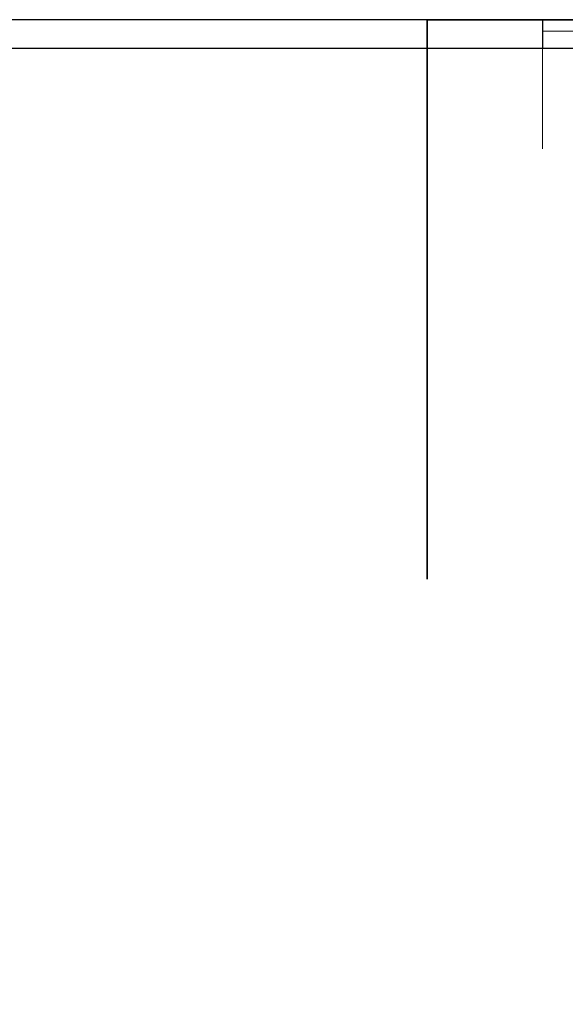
# Model space of a CAD drawing. Header units: metres. Extents: x 0 to 0.84, y 0 to 0.297.
# Tile 24 of 44: x 0.559 to 0.654, y 0.126 to 0.297. Entities that reach past the tile are written whole.
import ezdxf

# ---------------------------------------------------------------- set-up
doc = ezdxf.new("R2010")
doc.units = ezdxf.units.M
doc.linetypes.add('Teckovana 0.5x', pattern=[0.04, 0, -0.04])
doc.layers.add('Allgemein01', color=7, linetype='Continuous', lineweight=13)
doc.layers.add('Standard', color=7, linetype='Continuous', lineweight=25)

msp = doc.modelspace()

# ---------------------------------------------------------------- linework, layer by layer
at = {"layer": 'Allgemein01', "color": 52, "linetype": 'Continuous', "lineweight": 13, "true_color": 0xc8c832, "transparency": 33554687}
for q in [(0.65, 0.2746), (0.662, 0.295)]:
    msp.add_line((0.65, 0.295), q, dxfattribs=at)
at = {"layer": 'Standard', "color": 7, "linetype": 'Teckovana 0.5x', "lineweight": 35, "transparency": 33554687}
for p, q in [((0.63, 0), (0.63, 0.297)), ((0.63, 0.297), (0.84, 0.297))]:
    msp.add_line(p, q, dxfattribs=at)
at = {"layer": 'Standard', "color": 7, "linetype": 'Continuous', "lineweight": 25, "transparency": 33554687}
msp.add_line((0.65, 0.297), (0.65, 0.292), dxfattribs=at)
for points in [[(0, 0), (0.84, 0), (0.84, 0.297), (0, 0.297), (0, 0)], [(0.005, 0.005), (0.835, 0.005), (0.835, 0.292), (0.005, 0.292), (0.005, 0.005)]]:
    msp.add_lwpolyline(points, close=True, dxfattribs=at)

doc.saveas('drawing.dxf')
